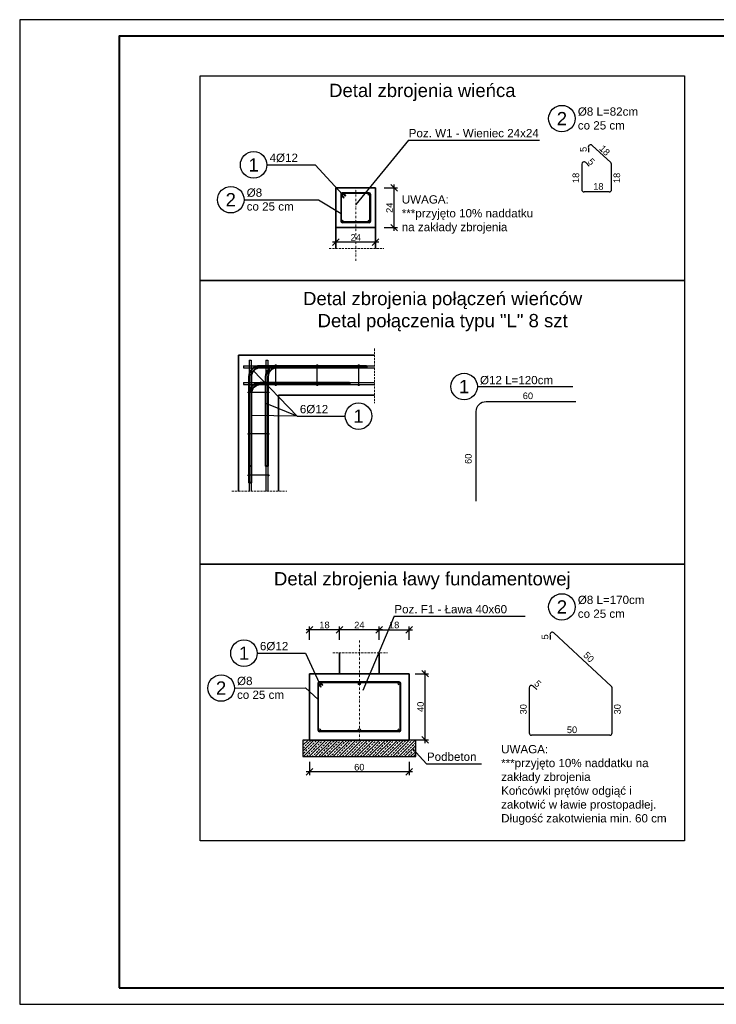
# Model space of a CAD drawing. Header units: centimetres. Extents: x 30569 to 37228, y -36705 to -28476.
# Tile 1 of 29: x 31069 to 32119, y -36705 to -35220. Entities that reach past the tile are written whole.
import ezdxf

# ---------------------------------------------------------------- set-up
doc = ezdxf.new("R2010")
doc.units = ezdxf.units.CM
for name, pattern in [('ArcadiaLine2820901435', [6.35, 3.175, -1.5875, 0, -1.5875]), ('ArcadiaLine3449077713', [0]), ('ArcadiaLine4068362267', [4.7625, 3.175, -1.5875])]:
    doc.linetypes.add(name, pattern=pattern)
doc.layers.add('DIMENSION', color=1, linetype='Continuous', lineweight=25)
doc.layers.add('ramka', color=3, linetype='Continuous', lineweight=40)
doc.layers.add('Wymiary', color=1, linetype='Continuous')
doc.styles.get("Standard").update_dxf_attribs({"font": 'arial.ttf'})
doc.dimstyles.new('wymiar', dxfattribs={"dimtxt": 10, "dimasz": 10, "dimexe": 5, "dimexo": 5, "dimgap": 2, "dimtad": 1, "dimtoh": 1, "dimdec": 0, "dimzin": 0, "dimdsep": 46, "dimtxsty": 'Standard', "dimblk": 'OBLIQUE', "dimcen": 0.09, "dimdle": 5, "dimadec": 1, "dimazin": 0, "dimtfac": 1, "dimtdec": 4, "dimtofl": 0, "dimtmove": 0, "dimatfit": 3, "dimfxl": 15, "dimfxlon": 1, "dimtolj": 1, "dimtzin": 0, "dimarcsym": 0})

# ---------------------------------------------------------------- blocks, each defined once
blk = doc.blocks.new('_OBLIQUE')
at = {"color": 0, "linetype": 'ByBlock'}
blk.add_line((-0.5, -0.5), (0.5, 0.5), dxfattribs=at)
blk = doc.blocks.new('*D3')
at = {"layer": 'Defpoints', "color": 0, "transparency": 16777216}
for p in [(31605.3, -35520.9), (31545.3, -35533.4), (31545.3, -35555.2)]:
    blk.add_point(p, dxfattribs=at)
at = {"layer": 'DIMENSION', "color": 0, "lineweight": -2, "transparency": 16777216}
for p, q in [((31545.3, -35540.2), (31545.3, -35560.2)), ((31605.3, -35540.2), (31605.3, -35560.2)), ((31610.3, -35555.2), (31540.3, -35555.2))]:
    blk.add_line(p, q, dxfattribs=at)
at = {"layer": 'DIMENSION', "color": 0, "linetype": 'ByBlock', "lineweight": -2, "transparency": 16777216, "xscale": 10, "yscale": 10, "zscale": 10, "rotation": 180}
blk.add_blockref('_OBLIQUE', (31545.3, -35555.2), dxfattribs=at)
at = {"layer": 'DIMENSION', "color": 0, "linetype": 'ByBlock', "lineweight": -2, "transparency": 16777216, "xscale": 10, "yscale": 10, "zscale": 10}
blk.add_blockref('_OBLIQUE', (31605.3, -35555.2), dxfattribs=at)
at = {"layer": 'DIMENSION', "color": 0, "transparency": 16777216, "insert": (31575.3, -35548.2), "char_height": 10, "attachment_point": 5}
blk.add_mtext('\\A1;24', dxfattribs=at)
blk = doc.blocks.new('*D4')
at = {"layer": 'Defpoints', "color": 0, "transparency": 16777216}
for p in [(31550.7, -36139.9), (31550.7, -36204.9), (31610.7, -36206.1)]:
    blk.add_point(p, dxfattribs=at)
at = {"layer": 'DIMENSION', "color": 0, "lineweight": -2, "transparency": 16777216}
for p, q in [((31615.7, -36139.9), (31545.7, -36139.9)), ((31550.7, -36154.9), (31550.7, -36134.9)), ((31610.7, -36154.9), (31610.7, -36134.9))]:
    blk.add_line(p, q, dxfattribs=at)
at = {"layer": 'DIMENSION', "color": 0, "linetype": 'ByBlock', "lineweight": -2, "transparency": 16777216, "xscale": 10, "yscale": 10, "zscale": 10, "rotation": 180}
blk.add_blockref('_OBLIQUE', (31550.7, -36139.9), dxfattribs=at)
at = {"layer": 'DIMENSION', "color": 0, "linetype": 'ByBlock', "lineweight": -2, "transparency": 16777216, "xscale": 10, "yscale": 10, "zscale": 10}
blk.add_blockref('_OBLIQUE', (31610.7, -36139.9), dxfattribs=at)
at = {"layer": 'DIMENSION', "color": 0, "transparency": 16777216, "insert": (31580.7, -36132.8), "char_height": 10, "attachment_point": 5}
blk.add_mtext('\\A1;24', dxfattribs=at)
blk = doc.blocks.new('*D5')
at = {"layer": 'Defpoints', "color": 0, "transparency": 16777216}
for p in [(31505.7, -36306.1), (31655.7, -36306.1), (31505.7, -36354.3)]:
    blk.add_point(p, dxfattribs=at)
at = {"layer": 'DIMENSION', "color": 0, "lineweight": -2, "transparency": 16777216}
for p, q in [((31505.7, -36339.3), (31505.7, -36359.3)), ((31655.7, -36339.3), (31655.7, -36359.3)), ((31660.7, -36354.3), (31500.7, -36354.3))]:
    blk.add_line(p, q, dxfattribs=at)
at = {"layer": 'DIMENSION', "color": 0, "linetype": 'ByBlock', "lineweight": -2, "transparency": 16777216, "xscale": 10, "yscale": 10, "zscale": 10, "rotation": 180}
blk.add_blockref('_OBLIQUE', (31505.7, -36354.3), dxfattribs=at)
at = {"layer": 'DIMENSION', "color": 0, "linetype": 'ByBlock', "lineweight": -2, "transparency": 16777216, "xscale": 10, "yscale": 10, "zscale": 10}
blk.add_blockref('_OBLIQUE', (31655.7, -36354.3), dxfattribs=at)
at = {"layer": 'DIMENSION', "color": 0, "transparency": 16777216, "insert": (31580.7, -36347.2), "char_height": 10, "attachment_point": 5}
blk.add_mtext('\\A1;60', dxfattribs=at)
blk = doc.blocks.new('*D6')
at = {"layer": 'Defpoints', "color": 0, "transparency": 16777216}
for p in [(31505.7, -36206.1), (31680.1, -36206.1), (31505.7, -36306.1)]:
    blk.add_point(p, dxfattribs=at)
at = {"layer": 'DIMENSION', "color": 0, "lineweight": -2, "transparency": 16777216}
for p, q in [((31680.1, -36311.1), (31680.1, -36201.1)), ((31665.1, -36206.1), (31685.1, -36206.1)), ((31665.1, -36306.1), (31685.1, -36306.1))]:
    blk.add_line(p, q, dxfattribs=at)
at = {"layer": 'DIMENSION', "color": 0, "linetype": 'ByBlock', "lineweight": -2, "transparency": 16777216, "xscale": 10, "yscale": 10, "zscale": 10}
for p, rotation in [((31680.1, -36206.1), 90), ((31680.1, -36306.1), 270)]:
    blk.add_blockref('_OBLIQUE', p, dxfattribs=dict(at, rotation=rotation))
at = {"layer": 'DIMENSION', "color": 0, "transparency": 16777216, "insert": (31673, -36256.1), "char_height": 10, "attachment_point": 5, "rotation": 90}
blk.add_mtext('\\A1;40', dxfattribs=at)
blk = doc.blocks.new('*D7')
at = {"layer": 'Defpoints', "color": 0, "transparency": 16777216}
for p in [(31505.7, -36139.9), (31505.7, -36206.1), (31550.7, -36204.9)]:
    blk.add_point(p, dxfattribs=at)
at = {"layer": 'DIMENSION', "color": 0, "lineweight": -2, "transparency": 16777216}
for p, q in [((31555.7, -36139.9), (31500.7, -36139.9)), ((31505.7, -36154.9), (31505.7, -36134.9)), ((31550.7, -36154.9), (31550.7, -36134.9))]:
    blk.add_line(p, q, dxfattribs=at)
at = {"layer": 'DIMENSION', "color": 0, "linetype": 'ByBlock', "lineweight": -2, "transparency": 16777216, "xscale": 10, "yscale": 10, "zscale": 10, "rotation": 180}
blk.add_blockref('_OBLIQUE', (31505.7, -36139.9), dxfattribs=at)
at = {"layer": 'DIMENSION', "color": 0, "linetype": 'ByBlock', "lineweight": -2, "transparency": 16777216, "xscale": 10, "yscale": 10, "zscale": 10}
blk.add_blockref('_OBLIQUE', (31550.7, -36139.9), dxfattribs=at)
at = {"layer": 'DIMENSION', "color": 0, "transparency": 16777216, "insert": (31528.2, -36132.7), "char_height": 10, "attachment_point": 5}
blk.add_mtext('\\A1;18', dxfattribs=at)
blk = doc.blocks.new('*D8')
at = {"layer": 'Defpoints', "color": 0, "transparency": 16777216}
for p in [(31655.7, -36139.9), (31610.7, -36206.1), (31655.7, -36206.1)]:
    blk.add_point(p, dxfattribs=at)
at = {"layer": 'DIMENSION', "color": 0, "lineweight": -2, "transparency": 16777216}
for p, q in [((31605.7, -36139.9), (31660.7, -36139.9)), ((31610.7, -36154.9), (31610.7, -36134.9)), ((31655.7, -36154.9), (31655.7, -36134.9))]:
    blk.add_line(p, q, dxfattribs=at)
at = {"layer": 'DIMENSION', "color": 0, "linetype": 'ByBlock', "lineweight": -2, "transparency": 16777216, "xscale": 10, "yscale": 10, "zscale": 10, "rotation": 180}
blk.add_blockref('_OBLIQUE', (31610.7, -36139.9), dxfattribs=at)
at = {"layer": 'DIMENSION', "color": 0, "linetype": 'ByBlock', "lineweight": -2, "transparency": 16777216, "xscale": 10, "yscale": 10, "zscale": 10}
blk.add_blockref('_OBLIQUE', (31655.7, -36139.9), dxfattribs=at)
at = {"layer": 'DIMENSION', "color": 0, "transparency": 16777216, "insert": (31633.2, -36132.7), "char_height": 10, "attachment_point": 5}
blk.add_mtext('\\A1;18', dxfattribs=at)
blk = doc.blocks.new('*D69')
at = {"layer": 'Defpoints', "color": 0, "transparency": 16777216}
for p in [(31605.3, -35473.4), (31633.2, -35473.4), (31605.3, -35533.4)]:
    blk.add_point(p, dxfattribs=at)
at = {"layer": 'DIMENSION', "color": 0, "lineweight": -2, "transparency": 16777216}
for p, q in [((31618.2, -35473.4), (31638.2, -35473.4)), ((31633.2, -35538.4), (31633.2, -35468.4)), ((31618.2, -35533.4), (31638.2, -35533.4))]:
    blk.add_line(p, q, dxfattribs=at)
at = {"layer": 'DIMENSION', "color": 0, "linetype": 'ByBlock', "lineweight": -2, "transparency": 16777216, "xscale": 10, "yscale": 10, "zscale": 10}
for p, rotation in [((31633.2, -35473.4), 90), ((31633.2, -35533.4), 270)]:
    blk.add_blockref('_OBLIQUE', p, dxfattribs=dict(at, rotation=rotation))
at = {"layer": 'DIMENSION', "color": 0, "transparency": 16777216, "insert": (31626.2, -35503.4), "char_height": 10, "attachment_point": 5, "rotation": 90}
blk.add_mtext('\\A1;24', dxfattribs=at)

msp = doc.modelspace()

# ---------------------------------------------------------------- hatches: boundary and pattern name
at = {"layer": 'Wymiary', "transparency": 33554687}
h = msp.add_hatch(dxfattribs=at)
h.set_pattern_fill('ANSI33', color=256)
h.set_pattern_definition([(45, (22976.664, -31326.563), (-4.490128, 4.490128), []), (45, (22981.154, -31326.563), (-4.490128, 4.490128), [3.175, -1.5875])])
h.paths.add_polyline_path([(31495.72, -36331.15), (31665.72, -36331.15), (31665.72, -36306.15), (31495.72, -36306.15)])

# ---------------------------------------------------------------- linework, layer by layer
for p, q in [((31654.94, -35401.31), (31575.54, -35498.56)), ((31654.69, -35401.56), (31852.39, -35401.56)), ((31441.42, -35438.72), (31513.92, -35438.72)), ((31513.92, -35438.72), (31555.17, -35483.29)), ((31406.9, -35491.26), (31518.92, -35491.26)), ((31518.92, -35491.26), (31553.37, -35512.17)), ((31487.05, -35817.71), (31420.06, -35748.4)), ((31758.6, -35773.08), (31902.71, -35773.08)), ((31487.05, -35817.71), (31441.15, -35798.9)), ((31487.05, -35817.71), (31416.52, -35816.57)), ((31487.05, -35817.71), (31559.55, -35817.71)), ((31633.29, -36119.26), (31585.98, -36231.29)), ((31633.04, -36119.51), (31830.74, -36119.51)), ((31426.85, -36175.2), (31499.35, -36175.2)), ((31499.35, -36175.2), (31520.6, -36221.02)), ((31392.33, -36227.74), (31499.35, -36227.49)), ((31499.35, -36227.49), (31518.81, -36244.9)), ((31682.07, -36342), (31660.77, -36319.02)), ((31682.07, -36342), (31764.83, -36342))]:
    msp.add_line(p, q)
at = {"color": 6, "linetype": 'ArcadiaLine3449077713', "lineweight": 25}
for p, q in [((31925.99, -35412.94), (31926.24, -35419.47)), ((31959.61, -35435.07), (31931.83, -35409.32)), ((31915.85, -35437.77), (31915.85, -35475.9)), ((31921.92, -35435.25), (31927.19, -35440.52)), ((31960.85, -35475.9), (31960.85, -35437.77)), ((31552.79, -35483.29), (31552.79, -35523.54)), ((31553.92, -35523.55), (31553.92, -35483.29)), ((31553.92, -35485.4), (31557, -35488.48)), ((31554.29, -35484.19), (31557.79, -35487.69)), ((31595.42, -35480.92), (31555.17, -35480.92)), ((31595.42, -35482.04), (31555.17, -35482.04)), ((31555.69, -35482.04), (31555.17, -35482.04)), ((31555.69, -35482.04), (31559.56, -35485.92)), ((31556.15, -35480.92), (31560.36, -35485.12)), ((31557, -35488.48), (31557.79, -35487.69)), ((31559.56, -35485.92), (31560.36, -35485.12)), ((31596.67, -35523.54), (31596.67, -35483.29)), ((31597.79, -35523.54), (31597.79, -35483.29)), ((31957.28, -35479.46), (31919.41, -35479.46)), ((31595.42, -35524.79), (31555.17, -35524.79)), ((31595.42, -35525.92), (31555.17, -35525.92)), ((31454.83, -35769.98), (31454.83, -35741.73)), ((31517.33, -35769.98), (31517.33, -35741.73)), ((31579.83, -35769.98), (31579.83, -35741.73)), ((31442.88, -35781.93), (31414.63, -35781.93)), ((31442.88, -35844.43), (31414.63, -35844.43)), ((31442.88, -35906.93), (31414.63, -35906.93)), ((31960.45, -36224.74), (31874.02, -36144.6)), ((31868.18, -36148.22), (31868.43, -36154.75)), ((31640.85, -36218.65), (31520.6, -36218.65)), ((31521.58, -36218.65), (31525.79, -36222.85)), ((31518.22, -36221.02), (31518.22, -36291.27)), ((31519.35, -36291.27), (31519.35, -36221.02)), ((31519.35, -36223.13), (31522.43, -36226.21)), ((31519.72, -36221.91), (31523.23, -36225.42)), ((31640.85, -36219.77), (31520.6, -36219.77)), ((31521.12, -36219.77), (31520.6, -36219.77)), ((31521.12, -36219.77), (31524.99, -36223.65)), ((31522.43, -36226.21), (31523.23, -36225.42)), ((31524.99, -36223.65), (31525.79, -36222.85)), ((31642.1, -36291.27), (31642.1, -36221.02)), ((31643.22, -36291.27), (31643.22, -36221.02)), ((31836.69, -36227.44), (31836.69, -36295.32)), ((31842.77, -36224.92), (31848.04, -36230.19)), ((31961.69, -36295.32), (31961.69, -36227.44)), ((31640.85, -36292.52), (31520.6, -36292.52)), ((31640.85, -36293.65), (31520.6, -36293.65)), ((31958.13, -36298.88), (31840.26, -36298.88))]:
    msp.add_line(p, q, dxfattribs=at)
at = {"color": 2, "linetype": 'ArcadiaLine3449077713', "lineweight": 35}
for p, q in [((31545.29, -35564.67), (31545.29, -35473.42)), ((31605.29, -35473.42), (31545.29, -35473.42)), ((31605.29, -35564.67), (31605.29, -35473.42)), ((31605.29, -35533.42), (31545.29, -35533.42)), ((31398.75, -35930.86), (31398.75, -35725.86)), ((31398.75, -35725.86), (31603.75, -35725.86)), ((31458.75, -35930.86), (31458.75, -35785.86)), ((31458.75, -35785.86), (31603.75, -35785.86)), ((31550.72, -36174.9), (31550.72, -36206.15)), ((31610.72, -36174.9), (31610.72, -36206.15)), ((31655.72, -36206.15), (31505.72, -36206.15)), ((31505.72, -36306.15), (31505.72, -36206.15)), ((31610.72, -36206.15), (31610.72, -36204.72)), ((31655.72, -36306.15), (31655.72, -36206.15)), ((31655.72, -36306.15), (31505.72, -36306.15))]:
    msp.add_line(p, q, dxfattribs=at)
at = {"color": 8, "linetype": 'ArcadiaLine2820901435', "lineweight": 9}
for p, q in [((31575.29, -35583.42), (31575.29, -35473.42)), ((31580.72, -36156.15), (31580.72, -36306.15))]:
    msp.add_line(p, q, dxfattribs=at)
at = {"color": 8, "linetype": 'ArcadiaLine4068362267', "lineweight": 9}
for p, q in [((31535.29, -35564.67), (31617.79, -35564.67)), ((31603.75, -35715.86), (31603.75, -35798.36)), ((31388.75, -35930.86), (31471.25, -35930.86)), ((31540.72, -36174.9), (31623.22, -36174.9))]:
    msp.add_line(p, q, dxfattribs=at)
at = {"color": 1, "linetype": 'ArcadiaLine3449077713', "lineweight": 25}
for p, q in [((31406.25, -35741.73), (31406.25, -35744.73)), ((31406.25, -35741.73), (31603.75, -35741.73)), ((31414.63, -35733.36), (31417.63, -35733.36)), ((31414.63, -35733.36), (31414.63, -35930.86)), ((31417.63, -35733.36), (31417.63, -35930.86)), ((31439.88, -35733.36), (31442.88, -35733.36)), ((31439.88, -35733.36), (31439.88, -35930.86)), ((31442.88, -35733.36), (31442.88, -35930.86)), ((31406.25, -35744.73), (31603.75, -35744.73)), ((31406.25, -35766.98), (31406.25, -35769.98)), ((31406.25, -35766.98), (31603.75, -35766.98)), ((31406.25, -35769.98), (31603.75, -35769.98))]:
    msp.add_line(p, q, dxfattribs=at)
for points in [[(31340.57, -35304.6), (32070.83, -35304.6), (32070.83, -35613.3), (31340.57, -35613.3)], [(31340.57, -35613.3), (32070.83, -35613.3), (32070.83, -36041.08), (31340.57, -36041.08)]]:
    msp.add_lwpolyline(points, close=True)
msp.add_lwpolyline([(31756.84, -35945.68), (31756.84, -35810.68, -0.4142136), (31771.84, -35795.68), (31906.84, -35795.68)], format="xyb", dxfattribs=at)
msp.add_lwpolyline([(32070.83, -36458), (31340.57, -36458), (31340.57, -36041.08), (32070.83, -36041.08), (32070.83, -36458)])
for centre in [(31886.05, -35368.99), (31421.42, -35438.72), (31386.9, -35491.26), (31738.6, -35773.08), (31579.55, -35817.71), (31886.05, -36105.47), (31406.85, -36175.2), (31372.33, -36227.74)]:
    msp.add_circle(centre, 20)
at = {"color": 6, "linetype": 'ArcadiaLine3449077713', "lineweight": 25}
for centre, radius in [((31555.17, -35483.29), 1.25), ((31595.42, -35483.29), 1.25), ((31555.17, -35523.54), 1.25), ((31595.42, -35523.54), 1.25), ((31454.83, -35740.98), 0.75), ((31517.33, -35740.98), 0.75), ((31579.83, -35740.98), 0.75), ((31454.83, -35770.73), 0.75), ((31517.33, -35770.73), 0.75), ((31579.83, -35770.73), 0.75), ((31413.88, -35781.93), 0.75), ((31443.63, -35781.93), 0.75), ((31413.88, -35844.43), 0.75), ((31443.63, -35844.43), 0.75), ((31413.88, -35906.93), 0.75), ((31443.63, -35906.93), 0.75), ((31520.86, -36221.27), 1.5), ((31580.72, -36221.27), 1.5), ((31640.6, -36221.27), 1.5), ((31520.85, -36291.02), 1.5), ((31580.72, -36291.02), 1.5), ((31640.6, -36291.02), 1.5)]:
    msp.add_circle(centre, radius, dxfattribs=at)
for centre, major_axis, start_param, end_param in [((31929.41, -35411.93), (2.61, -2.42), 1.5707963, 4.1773039), ((31919.41, -35437.77), (3.56, 0), 0.7874703, 3.1415927), ((31957.28, -35437.77), (3.56, 0), 0, 0.860904), ((31919.41, -35475.9), (3.56, 0), 3.1415927, 4.712389), ((31957.28, -35475.9), (3.56, 0), -1.5707963, 0), ((31555.17, -35483.29), (2.38, 0), 1.5707963, 3.1415927), ((31555.17, -35483.29), (1.25, 0), 1.5707963, 3.1415927), ((31595.42, -35483.29), (2.38, 0), 0, 1.5707963), ((31595.42, -35483.29), (1.25, 0), 0, 1.5707963), ((31555.17, -35523.54), (2.38, 0), 3.1415927, 4.712389), ((31555.17, -35523.54), (1.25, 0), 3.1415927, 4.712389), ((31595.42, -35523.54), (1.25, 0), -1.5707963, 0), ((31595.42, -35523.54), (2.38, 0), -1.5707963, 0), ((31871.59, -36147.21), (2.61, -2.42), 1.5707963, 4.1773039), ((31520.6, -36221.02), (2.38, 0), 1.5707963, 3.1415927), ((31640.85, -36221.02), (2.38, 0), 0, 1.5707963), ((31520.6, -36221.02), (1.25, 0), 1.5707963, 3.1415927), ((31640.85, -36221.02), (1.25, 0), 0, 1.5707963), ((31840.26, -36227.44), (3.56, 0), 0.7874703, 3.1415927), ((31958.13, -36227.44), (3.56, 0), 0, 0.860904), ((31520.6, -36291.27), (2.38, 0), 3.1415927, 4.712389), ((31520.6, -36291.27), (1.25, 0), 3.1415927, 4.712389), ((31640.85, -36291.27), (1.25, 0), -1.5707963, 0), ((31640.85, -36291.27), (2.38, 0), -1.5707963, 0), ((31840.26, -36295.32), (3.56, 0), 3.1415927, 4.712389), ((31958.13, -36295.32), (3.56, 0), -1.5707963, 0)]:
    msp.add_ellipse(centre, major_axis=major_axis, ratio=1, start_param=start_param, end_param=end_param, dxfattribs=at)
at = {"layer": 'Defpoints'}
msp.add_lwpolyline([(31068.77, -36704.76), (33168.77, -36704.76), (33168.77, -35219.76), (31068.77, -35219.76)], close=True, dxfattribs=at)
at = {"layer": 'ramka'}
msp.add_lwpolyline([(31218.77, -36679.76), (33143.77, -36679.76), (33143.77, -35244.76), (31218.77, -35244.76)], close=True, dxfattribs=at)
for points in [[(31566.13, -35741.73), (31566.13, -35744.73), (31431.13, -35744.73, 0.4142136), (31417.63, -35758.23), (31417.63, -35893.23), (31414.63, -35893.23), (31414.63, -35758.23, -0.4142136), (31431.13, -35741.73), (31566.13, -35741.73)], [(31591.38, -35741.73), (31591.38, -35744.73), (31456.38, -35744.73, 0.4142136), (31442.88, -35758.23), (31442.88, -35893.23), (31439.88, -35893.23), (31439.88, -35758.23, -0.4142136), (31456.38, -35741.73), (31591.38, -35741.73)], [(31566.13, -35766.98), (31566.13, -35769.98), (31431.13, -35769.98, 0.4142136), (31417.63, -35783.48), (31417.63, -35918.48), (31414.63, -35918.48), (31414.63, -35783.48, -0.4142136), (31431.13, -35766.98), (31566.13, -35766.98)]]:
    msp.add_lwpolyline(points, format="xyb", dxfattribs=at)
at = {"layer": 'Wymiary'}
for p, q in [((31505.72, -36306.15), (31495.72, -36306.15)), ((31495.72, -36306.15), (31495.72, -36331.15)), ((31665.72, -36306.15), (31655.72, -36306.15)), ((31665.72, -36331.15), (31665.72, -36306.15)), ((31495.72, -36331.15), (31665.72, -36331.15))]:
    msp.add_line(p, q, dxfattribs=at)

# ---------------------------------------------------------------- texts
for s, insert, char_height, width, attachment_point in [('Detal zbrojenia wieńca', (31675.66, -35316.42), 20, 981.1449, 2), ('2', (31886.05, -35368.99), 20, 215.954, 5), ('%%c8 L=82cm\\Pco 25 cm', (31910.07, -35352.06), 12.5, 215.954, 1), ('Poz. W1 - Wieniec 24x24', (31655.19, -35384.62), 12.5, 215.954, 1), ('1', (31421.42, -35438.72), 20, 215.954, 5), ('4%%c12', (31445.45, -35421.78), 12.5, 215.954, 1), ('%%c8\\Pco 25 cm', (31410.92, -35474.33), 12.5, 215.954, 1), ('18', (31933.19, -35466.3), 10, 161.9655, 1), ('2', (31386.9, -35491.26), 20, 215.954, 5), ('UWAGA:\\P***przyjęto 10% naddatku na zakłady zbrojenia', (31644.7, -35484.57), 12.5, 207.1214, 1), ('Detal zbrojenia połączeń wieńców\\PDetal połączenia typu "L" 8 szt ', (31706.3, -35630.28), 20, 981.1449, 2), ('%%c12 L=120cm\\P', (31762.63, -35757.09), 12.5, 215.954, 1), ('1', (31738.6, -35773.08), 20, 215.954, 5), ('60', (31827.06, -35782.03), 10, 28.8282, 1), ('6%%c12', (31491.07, -35800.78), 12.5, 215.954, 1), ('1', (31579.55, -35817.71), 20, 215.954, 5), ('Detal zbrojenia ławy fundamentowej', (31675.66, -36052.89), 20, 981.1449, 2), ('Poz. F1 - Ława 40x60', (31633.54, -36102.57), 12.5, 215.954, 1), ('2', (31886.05, -36105.47), 20, 215.954, 5), ('%%c8 L=170cm\\Pco 25 cm', (31910.07, -36088.53), 12.5, 215.954, 1), ('6%%c12', (31430.88, -36158.26), 12.5, 240.954, 1), ('1', (31406.85, -36175.2), 20, 215.954, 5), ('2', (31372.33, -36227.74), 20, 215.954, 5), ('%%c8\\Pco 25 cm', (31396.36, -36210.81), 12.5, 240.954, 1), ('50', (31893.51, -36285.72), 10, 161.9655, 1), ('UWAGA:\\P***przyjęto 10% naddatku na zakłady zbrojenia\\PKońcówki prętów odgiąć i zakotwić w ławie prostopadłej. Długość zakotwienia min. 60 cm', (31794.46, -36313.74), 12.5, 256.4588, 1), ('Podbeton', (31682.57, -36325.06), 12.5, 190.954, 1)]:
    msp.add_mtext(s, dxfattribs=dict(insert=insert, char_height=char_height, width=width, attachment_point=attachment_point))
at = {"char_height": 10, "attachment_point": 1}
for s, insert, width, rotation in [('5', (31913.36, -35419.2), 145.4664, 90), ('18', (31948.57, -35407.75), 95.9692, 315), ('5', (31931.27, -35427.65), 119.4655, 315), ('18', (31902.06, -35466.18), 139.4655, 90), ('18', (31963.82, -35466.18), 161.9655, 90), ('60', (31739.99, -35889.76), 37.997, 90), ('5', (31855.54, -36154.48), 204.1298, 90), ('50', (31924.58, -36172.04), 161.9655, 315), ('5', (31850.45, -36214.96), 219.4655, 315), ('30', (31822.91, -36267.54), 219.4655, 90), ('30', (31964.66, -36267.54), 161.9655, 90)]:
    msp.add_mtext(s, dxfattribs=dict(at, insert=insert, width=width, rotation=rotation))

# ---------------------------------------------------------------- dimensions: what is measured, and where the dimension line sits
at = {"layer": 'DIMENSION'}
for base, p1, p2, picture, middle in [((31633.23, -35473.42), (31605.29, -35533.42), (31605.29, -35473.42), '*D69', (31626.21, -35503.42)), ((31680.13, -36206.15), (31505.72, -36306.15), (31505.72, -36206.15), '*D6', (31673.02, -36256.15))]:
    dim = msp.add_linear_dim(base=base, p1=p1, p2=p2, angle=90, dimstyle='wymiar', override={"dimlfac": 0.4}, dxfattribs=at)
    dim.commit()
    dim.dimension.update_dxf_attribs({"geometry": picture, "text_midpoint": middle})
for base, p1, p2, override, picture, middle in [((31545.29, -35555.2), (31605.29, -35520.92), (31545.29, -35533.42), {"dimlfac": 0.4, "dimtolj": 1}, '*D3', (31575.29, -35548.18)), ((31505.72, -36139.85), (31550.72, -36204.9), (31505.72, -36206.15), {"dimlfac": 0.4, "dimtmove": 1}, '*D7', (31528.22, -36132.75)), ((31550.72, -36139.85), (31610.72, -36206.15), (31550.72, -36204.9), {"dimlfac": 0.4, "dimtolj": 1}, '*D4', (31580.72, -36132.83)), ((31655.72, -36139.85), (31610.72, -36206.15), (31655.72, -36206.15), {"dimlfac": 0.4, "dimtmove": 1}, '*D8', (31633.22, -36132.75)), ((31505.72, -36354.28), (31655.72, -36306.15), (31505.72, -36306.15), {"dimlfac": 0.4}, '*D5', (31580.72, -36347.18))]:
    dim = msp.add_linear_dim(base=base, p1=p1, p2=p2, dimstyle='wymiar', override=override, dxfattribs=at)
    dim.commit()
    dim.dimension.update_dxf_attribs({"geometry": picture, "text_midpoint": middle})

doc.saveas('drawing.dxf')
